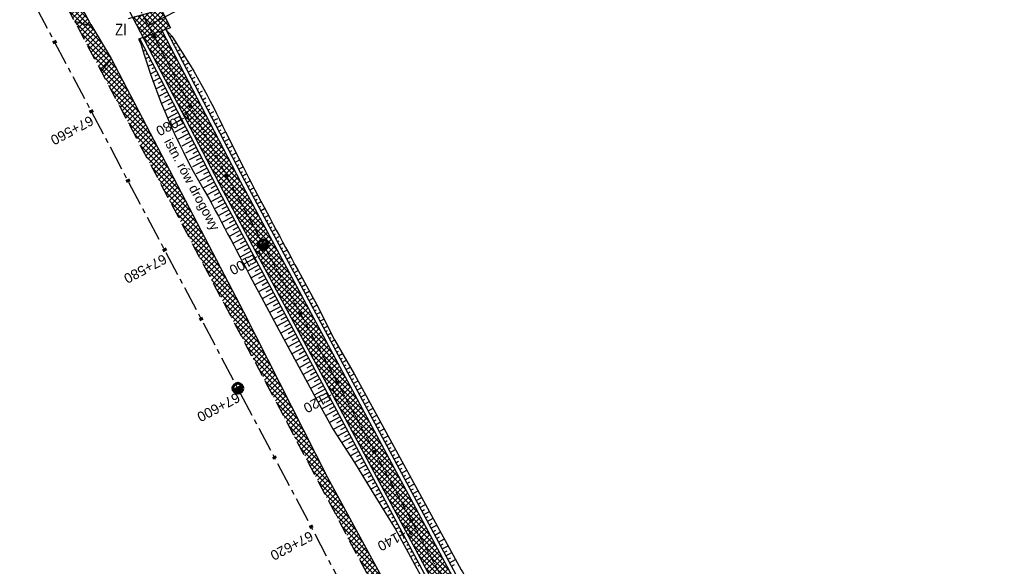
# Model space of a CAD drawing. Header units: metres. Extents: x 7529682 to 7533704, y 5721210 to 5727842.
# Tile 48 of 64: x 7530201 to 7530327, y 5726784 to 5726854. Entities that reach past the tile are written whole.
import ezdxf

# ---------------------------------------------------------------- set-up
doc = ezdxf.new("R2010")
doc.units = ezdxf.units.M
doc.linetypes.add('CENTER', pattern=[50.8, 31.75, -6.35, 6.35, -6.35])
doc.linetypes.add('HIDDEN', pattern=[9.525, 6.35, -3.175])
for name, color, linetype in [('C-DROGI-SYTUACJA-ETYKIETY', 7, 'Continuous'), ('D-hatch-pobocza', 131, 'Continuous'), ('D-hatch-zjazdy-BA', 244, 'Continuous'), ('D-hatch-zjazdy-kruszywo', 111, 'Continuous'), ('D-pobocza', 7, 'Continuous'), ('D-skarpa', 7, 'Continuous'), ('D-skarpa-kreskowanie', 7, 'Continuous')]:
    doc.layers.add(name, color=color, linetype=linetype)
doc.layers.add('D-hatch-ciag-pieszo-rowerowy', color=7, linetype='Continuous', lineweight=13, true_color=0xff9f80)
for name, color, linetype, lineweight in [('D-krawędzie', 7, 'Continuous', 30), ('D-obrzeża', 7, 'Continuous', 30), ('D-opisy', 7, 'Continuous', 30), ('D-oś', 10, 'CENTER', 30), ('D-zjazdy', 7, 'Continuous', 30), ('D-zjazdy-opis', 7, 'Continuous', 30)]:
    doc.layers.add(name, color=color, linetype=linetype, lineweight=lineweight)
doc.layers.add('poprzeczki', color=7, linetype='Continuous', true_color=0x0000c7)
doc.styles.add('2mm08', font='arial.ttf', dxfattribs={"width": 0.8})
doc.styles.get("Standard").update_dxf_attribs({"font": 'arial.ttf'})
pattern_1 = [(45, (0.87658, 0.48407), (-0.33675960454, 0.33675960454), []), (135, (0.87658, 0.48407), (-0.33675960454, -0.33675960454), [])]
pattern_2 = [(45, (0, 0), (-0.33675960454, 0.33675960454), []), (135, (0, 0), (-0.33675960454, -0.33675960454), [])]

# ---------------------------------------------------------------- blocks, each defined once
blk = doc.blocks.new('kilometraz')
at = {"linetype": 'ByBlock', "lineweight": -2}
blk.add_hatch(color=0, dxfattribs=at).paths.add_polyline_path([(0, -0.28125, 0.41421356), (0.28125, 0, 0.41421356), (0, 0.28125)])
at = {"color": 0, "linetype": 'ByBlock', "lineweight": -2}
blk.add_line((0, 0.28125), (0, -0.28125), dxfattribs=at)
blk.add_circle((0, 0), 0.28125, dxfattribs=at)
blk = doc.blocks.new('AeccTickLine')
at = {"color": 0, "linetype": 'ByBlock', "lineweight": -2}
blk.add_line((0, 1), (0, -1), dxfattribs=at)

msp = doc.modelspace()

# ---------------------------------------------------------------- hatches: boundary and pattern name
at = {"layer": 'D-hatch-ciag-pieszo-rowerowy'}
h = msp.add_hatch(dxfattribs=at)
h.set_pattern_fill('ANSI37', color=256, scale=0.15, style=0)
h.set_pattern_definition(pattern_1)
h.paths.add_polyline_path([(7530218.95, 5726852.81), (7530216.57, 5726851.96), (7530226.8, 5726832.32), (7530255.07, 5726779.69), (7530257.27, 5726780.87), (7530229.01, 5726833.49)])
at = {"layer": 'D-hatch-pobocza'}
h = msp.add_hatch(dxfattribs=at)
h.set_pattern_fill('ANSI37', color=256, scale=0.15, style=0)
h.set_pattern_definition(pattern_2)
h.paths.add_polyline_path([(7530159.28, 5726948.82), (7530146.43, 5726973.35), (7530133.18, 5726997.96), (7530120.77, 5727021.75), (7530102.37, 5727056.4), (7530093.4, 5727074.09), (7530092.05, 5727072.89), (7530098.69, 5727060.36), (7530132, 5726997.21), (7530163.82, 5726937.1), (7530204.08, 5726861.01), (7530207.77, 5726854.05), (7530209.4, 5726853.58), (7530209.84, 5726853.62), (7530193.42, 5726884.56), (7530185.31, 5726899.91), (7530173.06, 5726923.22)])
h = msp.add_hatch(dxfattribs=at)
h.set_pattern_fill('ANSI37', color=256, scale=0.15, style=0)
h.set_pattern_definition(pattern_2)
h.paths.add_polyline_path([(7530229.37, 5726816.95), (7530212.46, 5726849.28), (7530211.15, 5726847.67), (7530247.82, 5726778.44), (7530251.18, 5726772.19), (7530252.58, 5726772.94), (7530252.44, 5726773.19), (7530240.1, 5726795.81)])
at = {"layer": 'D-hatch-zjazdy-BA'}
h = msp.add_hatch(dxfattribs=at)
h.set_pattern_fill('ANSI37', color=256, scale=0.15, style=0)
h.set_pattern_definition(pattern_1)
h.paths.add_polyline_path([(7530218.82, 5726855.54), (7530215.22, 5726854.55), (7530216.57, 5726851.96), (7530220.03, 5726853.19)])
at = {"layer": 'D-hatch-zjazdy-kruszywo'}
h = msp.add_hatch(dxfattribs=at)
h.set_pattern_fill('ANSI37', color=256, scale=0.15, style=0)
h.set_pattern_definition(pattern_2)
h.paths.add_polyline_path([(7530209.84, 5726853.62), (7530209.4, 5726853.58), (7530207.77, 5726854.05), (7530211.15, 5726847.67), (7530212.46, 5726849.28)])

# ---------------------------------------------------------------- linework, layer by layer
at = {"layer": 'D-krawędzie', "linetype": 'HIDDEN', "ltscale": 0.3}
msp.add_lwpolyline([(7530204.08, 5726861.01), (7530247.82, 5726778.44), (7530252.22, 5726770.26), (7530259.74, 5726756.9), (7530263.78, 5726749.29), (7530270.2, 5726737.1), (7530272.43, 5726732.82), (7530276.01, 5726725.6), (7530279.7, 5726718.02), (7530284.5, 5726708.94), (7530291.38, 5726695.94), (7530296.05, 5726687.11), (7530304.46, 5726671.19), (7530316.6, 5726648.18), (7530333.06, 5726617.01), (7530350, 5726585.01), (7530367.26, 5726552.32), (7530385.76, 5726517.23), (7530404.05, 5726482.55)], dxfattribs=at)
at = {"layer": 'D-obrzeża'}
for points in [[(7530255.07, 5726779.69), (7530226.8, 5726832.32), (7530203.56, 5726876.95)], [(7530257.27, 5726780.87), (7530229.01, 5726833.49), (7530218.95, 5726852.81)]]:
    msp.add_lwpolyline(points, dxfattribs=at)
at = {"layer": 'D-oś', "ltscale": 0.03}
msp.add_lwpolyline([(7530204.67, 5726877.53), (7530227.91, 5726832.9), (7530259.1, 5726774.83, 0.063585), (7530264.99, 5726766.58), (7530268.47, 5726762.82, -0.065084), (7530272.97, 5726756.47), (7530281.42, 5726740.5, -0.065084), (7530284.14, 5726733.22), (7530284.89, 5726729.97, 0.064463), (7530289.36, 5726717.94), (7530322.48, 5726655), (7530339.92, 5726621.89), (7530356.84, 5726589.48), (7530379.81, 5726546.28), (7530402.95, 5726502), (7530424.44, 5726461.02)], format="xyb", dxfattribs=at)
at = {"layer": 'D-oś', "ltscale": 0.1}
msp.add_lwpolyline([(7530400.96, 5726480.91), (7530382.67, 5726515.6), (7530364.16, 5726550.68), (7530346.91, 5726583.37), (7530329.96, 5726615.38), (7530313.51, 5726646.55), (7530301.37, 5726669.55), (7530292.95, 5726685.47), (7530288.28, 5726694.3), (7530281.41, 5726707.3), (7530276.58, 5726716.44), (7530272.87, 5726724.05), (7530269.31, 5726731.23), (7530267.1, 5726735.47), (7530260.69, 5726747.65), (7530256.66, 5726755.22), (7530249.15, 5726768.57), (7530244.73, 5726776.79), (7530200.99, 5726859.38)], dxfattribs=at)
at = {"layer": 'D-pobocza'}
for points in [[(7530209.84, 5726853.62), (7530193.42, 5726884.56), (7530185.31, 5726899.91), (7530173.06, 5726923.22), (7530159.28, 5726948.82), (7530146.43, 5726973.35), (7530133.18, 5726997.96), (7530120.77, 5727021.75), (7530102.37, 5727056.4), (7530093.4, 5727074.09)], [(7530219.43, 5726852.98), (7530229.46, 5726833.72), (7530257.71, 5726781.11)], [(7530254.63, 5726779.45), (7530226.36, 5726832.09), (7530216.1, 5726851.79)], [(7530212.46, 5726849.28), (7530229.37, 5726816.95), (7530240.1, 5726795.81), (7530252.44, 5726773.19), (7530252.58, 5726772.94), (7530251.18, 5726772.19)]]:
    msp.add_lwpolyline(points, dxfattribs=at)
at = {"layer": 'D-skarpa', "linetype": 'Continuous'}
for points in [[(7530215.95, 5726851.74), (7530216.22, 5726851.18, 0.064979), (7530224.96, 5726831.37, -0.000026), (7530231.25, 5726819.51), (7530233.62, 5726815.1), (7530238.38, 5726806.31), (7530240.81, 5726801.94), (7530243.54, 5726797.73), (7530246.15, 5726793.45), (7530248.79, 5726789.2), (7530252.84, 5726781.67)], [(7530219.43, 5726852.98), (7530220.18, 5726852.12, -0.040689), (7530227.04, 5726839.91), (7530229.3, 5726835.45), (7530230.02, 5726834.01, 0.003974), (7530236.32, 5726822.23), (7530238.7, 5726817.83), (7530240.99, 5726813.39), (7530243.49, 5726809.05), (7530257.18, 5726784.01), (7530257.32, 5726783.76), (7530257.89, 5726782.73), (7530260.35, 5726778.38), (7530261.66, 5726776.2, 0.019416), (7530265.95, 5726770.82), (7530267.71, 5726769.1), (7530271.46, 5726765.59), (7530273.2, 5726763.82), (7530274.52, 5726762.3), (7530275.55, 5726760.66), (7530276.65, 5726758.56), (7530276.65, 5726758.56)]]:
    msp.add_lwpolyline(points, format="xyb", dxfattribs=at)
at = {"layer": 'D-skarpa-kreskowanie', "linetype": 'Continuous'}
for p, q in [((7530219.71, 5726852.44, 107.76), (7530219.81, 5726852.49, 107.68)), ((7530219.94, 5726851.99, 107.76), (7530220.18, 5726852.12, 107.58)), ((7530216.01, 5726851.61, 107.74), (7530216.08, 5726851.65, 107.68)), ((7530216.22, 5726851.16, 107.74), (7530216.38, 5726851.24, 107.63)), ((7530216.38, 5726850.67, 107.66), (7530216.5, 5726850.73, 107.65)), ((7530220.17, 5726851.55, 107.76), (7530220.31, 5726851.62, 107.66)), ((7530220.4, 5726851.11, 107.76), (7530220.71, 5726851.27, 107.53)), ((7530220.63, 5726850.66, 107.76), (7530220.8, 5726850.75, 107.63)), ((7530216.85, 5726850.35, 107.63), (7530216.53, 5726850.19, 107.58)), ((7530217.31, 5726849.47, 107.63), (7530216.83, 5726849.22, 107.41)), ((7530217.08, 5726849.91, 107.63), (7530216.88, 5726849.81, 107.56)), ((7530220.86, 5726850.22, 107.76), (7530221.23, 5726850.41, 107.48)), ((7530221.09, 5726849.78, 107.76), (7530221.29, 5726849.88, 107.61)), ((7530221.33, 5726849.33, 107.76), (7530221.76, 5726849.56, 107.43)), ((7530217.77, 5726848.58, 107.63), (7530217.13, 5726848.25, 107.24)), ((7530217.54, 5726849.02, 107.63), (7530217.26, 5726848.88, 107.48)), ((7530218, 5726848.14, 107.63), (7530217.64, 5726847.95, 107.39)), ((7530221.56, 5726848.89, 107.76), (7530221.79, 5726849.01, 107.58)), ((7530221.79, 5726848.45, 107.76), (7530222.28, 5726848.7, 107.38)), ((7530222.02, 5726848, 107.76), (7530222.26, 5726848.13, 107.57)), ((7530218.23, 5726847.69, 107.63), (7530217.43, 5726847.28, 107.07)), ((7530218.46, 5726847.25, 107.63), (7530218.02, 5726847.02, 107.31)), ((7530222.25, 5726847.56, 107.76), (7530222.74, 5726847.81, 107.39)), ((7530222.48, 5726847.12, 107.76), (7530222.72, 5726847.24, 107.57)), ((7530222.71, 5726846.67, 107.76), (7530223.19, 5726846.92, 107.4)), ((7530218.69, 5726846.81, 107.63), (7530217.74, 5726846.31, 106.91)), ((7530219.16, 5726845.92, 107.63), (7530218.12, 5726845.38, 106.85)), ((7530218.93, 5726846.36, 107.63), (7530218.43, 5726846.1, 107.25)), ((7530222.94, 5726846.23, 107.75), (7530223.18, 5726846.35, 107.58)), ((7530223.17, 5726845.78, 107.75), (7530223.64, 5726846.03, 107.4)), ((7530219.62, 5726845.03, 107.63), (7530218.5, 5726844.45, 106.78)), ((7530219.39, 5726845.48, 107.63), (7530218.85, 5726845.19, 107.22)), ((7530219.85, 5726844.59, 107.62), (7530219.27, 5726844.29, 107.19)), ((7530223.4, 5726845.34, 107.75), (7530223.64, 5726845.46, 107.58)), ((7530223.63, 5726844.9, 107.75), (7530224.09, 5726845.14, 107.41)), ((7530223.87, 5726844.45, 107.75), (7530224.09, 5726844.57, 107.58)), ((7530220.08, 5726844.15, 107.62), (7530218.88, 5726843.52, 106.72)), ((7530220.54, 5726843.26, 107.62), (7530219.26, 5726842.59, 106.66)), ((7530220.31, 5726843.7, 107.62), (7530219.69, 5726843.38, 107.16)), ((7530224.1, 5726844.01, 107.75), (7530224.55, 5726844.25, 107.41)), ((7530224.33, 5726843.57, 107.75), (7530224.56, 5726843.69, 107.58)), ((7530224.56, 5726843.12, 107.75), (7530225.05, 5726843.38, 107.38)), ((7530221, 5726842.37, 107.62), (7530219.64, 5726841.66, 106.6)), ((7530220.77, 5726842.81, 107.62), (7530220.11, 5726842.47, 107.12)), ((7530221.24, 5726841.93, 107.62), (7530220.55, 5726841.57, 107.11)), ((7530224.79, 5726842.68, 107.75), (7530225.04, 5726842.81, 107.56)), ((7530225.02, 5726842.24, 107.75), (7530225.55, 5726842.51, 107.36)), ((7530225.25, 5726841.79, 107.75), (7530225.52, 5726841.94, 107.55)), ((7530221.47, 5726841.48, 107.62), (7530220.1, 5726840.77, 106.59)), ((7530221.93, 5726840.6, 107.62), (7530220.56, 5726839.88, 106.59)), ((7530221.7, 5726841.04, 107.62), (7530221.01, 5726840.68, 107.11)), ((7530225.48, 5726841.35, 107.75), (7530226.05, 5726841.64, 107.33)), ((7530225.71, 5726840.91, 107.75), (7530226, 5726841.06, 107.53)), ((7530225.94, 5726840.46, 107.75), (7530226.55, 5726840.78, 107.3)), ((7530222.39, 5726839.71, 107.62), (7530221.02, 5726839, 106.59)), ((7530222.16, 5726840.15, 107.62), (7530221.47, 5726839.8, 107.1)), ((7530226.18, 5726840.02, 107.75), (7530226.49, 5726840.18, 107.52)), ((7530226.41, 5726839.58, 107.75), (7530227.05, 5726839.91, 107.27)), ((7530226.64, 5726839.13, 107.75), (7530226.95, 5726839.3, 107.51)), ((7530222.85, 5726838.82, 107.62), (7530221.48, 5726838.11, 106.58)), ((7530222.62, 5726839.27, 107.62), (7530221.93, 5726838.91, 107.1)), ((7530223.08, 5726838.38, 107.62), (7530222.39, 5726838.02, 107.1)), ((7530226.87, 5726838.69, 107.75), (7530227.5, 5726839.02, 107.27)), ((7530227.1, 5726838.25, 107.75), (7530227.41, 5726838.41, 107.51)), ((7530227.33, 5726837.8, 107.75), (7530227.95, 5726838.12, 107.28)), ((7530223.31, 5726837.94, 107.62), (7530221.94, 5726837.22, 106.58)), ((7530223.78, 5726837.05, 107.62), (7530222.39, 5726836.33, 106.58)), ((7530223.55, 5726837.49, 107.62), (7530222.86, 5726837.13, 107.1)), ((7530227.56, 5726837.36, 107.75), (7530227.87, 5726837.52, 107.52)), ((7530227.79, 5726836.92, 107.75), (7530228.4, 5726837.23, 107.29)), ((7530224.24, 5726836.16, 107.62), (7530222.85, 5726835.44, 106.58)), ((7530224.01, 5726836.61, 107.62), (7530223.32, 5726836.25, 107.1)), ((7530224.47, 5726835.72, 107.62), (7530223.78, 5726835.36, 107.09)), ((7530228.02, 5726836.47, 107.74), (7530228.32, 5726836.63, 107.52)), ((7530228.25, 5726836.03, 107.74), (7530228.85, 5726836.34, 107.3)), ((7530228.49, 5726835.59, 107.74), (7530228.78, 5726835.74, 107.52)), ((7530224.7, 5726835.28, 107.62), (7530223.31, 5726834.55, 106.57)), ((7530225.16, 5726834.39, 107.61), (7530223.77, 5726833.67, 106.57)), ((7530224.93, 5726834.83, 107.61), (7530224.24, 5726834.47, 107.09)), ((7530228.72, 5726835.14, 107.74), (7530229.3, 5726835.45, 107.3)), ((7530228.95, 5726834.7, 107.74), (7530229.24, 5726834.85, 107.53)), ((7530229.18, 5726834.25, 107.74), (7530229.75, 5726834.55, 107.31)), ((7530225.62, 5726833.5, 107.61), (7530224.23, 5726832.78, 106.57)), ((7530225.39, 5726833.95, 107.61), (7530224.7, 5726833.58, 107.09)), ((7530225.85, 5726833.06, 107.61), (7530225.16, 5726832.7, 107.09)), ((7530229.41, 5726833.81, 107.74), (7530229.69, 5726833.96, 107.53)), ((7530229.64, 5726833.37, 107.74), (7530230.2, 5726833.67, 107.32)), ((7530229.88, 5726832.93, 107.74), (7530230.15, 5726833.08, 107.53)), ((7530226.09, 5726832.62, 107.61), (7530224.69, 5726831.89, 106.56)), ((7530226.32, 5726832.17, 107.61), (7530225.62, 5726831.81, 107.09)), ((7530230.12, 5726832.49, 107.74), (7530230.66, 5726832.78, 107.33)), ((7530230.35, 5726832.05, 107.74), (7530230.62, 5726832.19, 107.54)), ((7530230.59, 5726831.61, 107.74), (7530231.12, 5726831.89, 107.34)), ((7530226.55, 5726831.73, 107.61), (7530225.16, 5726830.98, 106.56)), ((7530227.03, 5726830.85, 107.61), (7530225.63, 5726830.1, 106.56)), ((7530226.79, 5726831.29, 107.61), (7530226.09, 5726830.92, 107.09)), ((7530230.83, 5726831.17, 107.74), (7530231.09, 5726831.31, 107.54)), ((7530231.06, 5726830.73, 107.74), (7530231.58, 5726831, 107.35)), ((7530227.5, 5726829.97, 107.61), (7530226.11, 5726829.22, 106.56)), ((7530227.26, 5726830.41, 107.61), (7530226.57, 5726830.04, 107.08)), ((7530227.74, 5726829.53, 107.61), (7530227.04, 5726829.15, 107.08)), ((7530231.3, 5726830.29, 107.74), (7530231.56, 5726830.42, 107.55)), ((7530231.54, 5726829.85, 107.74), (7530232.04, 5726830.12, 107.35)), ((7530231.77, 5726829.41, 107.74), (7530232.03, 5726829.54, 107.55)), ((7530232.01, 5726828.97, 107.74), (7530232.51, 5726829.23, 107.36)), ((7530227.97, 5726829.09, 107.61), (7530226.58, 5726828.34, 106.55)), ((7530228.44, 5726828.21, 107.61), (7530227.05, 5726827.46, 106.55)), ((7530228.21, 5726828.65, 107.61), (7530227.51, 5726828.27, 107.08)), ((7530232.25, 5726828.52, 107.74), (7530232.5, 5726828.66, 107.55)), ((7530232.48, 5726828.08, 107.74), (7530232.98, 5726828.35, 107.36)), ((7530228.92, 5726827.33, 107.61), (7530227.52, 5726826.57, 106.55)), ((7530228.68, 5726827.77, 107.61), (7530227.98, 5726827.39, 107.08)), ((7530229.15, 5726826.89, 107.61), (7530228.45, 5726826.51, 107.08)), ((7530232.72, 5726827.64, 107.74), (7530232.97, 5726827.78, 107.55)), ((7530232.96, 5726827.2, 107.74), (7530233.44, 5726827.47, 107.37)), ((7530233.19, 5726826.76, 107.73), (7530233.44, 5726826.89, 107.55)), ((7530229.39, 5726826.45, 107.61), (7530227.99, 5726825.69, 106.55)), ((7530229.86, 5726825.56, 107.61), (7530228.46, 5726824.81, 106.54)), ((7530229.63, 5726826, 107.61), (7530228.93, 5726825.63, 107.07)), ((7530233.43, 5726826.32, 107.73), (7530233.91, 5726826.58, 107.37)), ((7530233.67, 5726825.88, 107.73), (7530233.91, 5726826.01, 107.55)), ((7530233.9, 5726825.44, 107.73), (7530234.4, 5726825.71, 107.36)), ((7530230.34, 5726824.68, 107.6), (7530228.93, 5726823.93, 106.54)), ((7530230.1, 5726825.12, 107.6), (7530229.4, 5726824.75, 107.07)), ((7530230.57, 5726824.24, 107.6), (7530229.87, 5726823.86, 107.07)), ((7530234.14, 5726825, 107.73), (7530234.39, 5726825.13, 107.54)), ((7530234.38, 5726824.56, 107.73), (7530234.88, 5726824.83, 107.35)), ((7530234.61, 5726824.12, 107.73), (7530234.87, 5726824.26, 107.54)), ((7530230.81, 5726823.8, 107.6), (7530229.4, 5726823.04, 106.53)), ((7530231.05, 5726823.36, 107.6), (7530230.34, 5726822.98, 107.07)), ((7530234.85, 5726823.68, 107.73), (7530235.36, 5726823.96, 107.34)), ((7530235.09, 5726823.24, 107.73), (7530235.35, 5726823.38, 107.53)), ((7530235.32, 5726822.8, 107.73), (7530235.85, 5726823.08, 107.33)), ((7530231.28, 5726822.92, 107.6), (7530229.86, 5726822.16, 106.53)), ((7530231.76, 5726822.04, 107.6), (7530230.33, 5726821.27, 106.52)), ((7530231.52, 5726822.48, 107.6), (7530230.81, 5726822.1, 107.06)), ((7530235.56, 5726822.36, 107.73), (7530235.83, 5726822.5, 107.53)), ((7530235.8, 5726821.92, 107.73), (7530236.33, 5726822.21, 107.32)), ((7530232.23, 5726821.16, 107.6), (7530230.79, 5726820.39, 106.51)), ((7530231.99, 5726821.6, 107.6), (7530231.28, 5726821.21, 107.06)), ((7530232.47, 5726820.72, 107.6), (7530231.74, 5726820.33, 107.05)), ((7530236.03, 5726821.48, 107.73), (7530236.3, 5726821.62, 107.53)), ((7530236.27, 5726821.04, 107.73), (7530236.81, 5726821.33, 107.32)), ((7530236.51, 5726820.6, 107.73), (7530236.78, 5726820.74, 107.52)), ((7530236.74, 5726820.16, 107.73), (7530237.28, 5726820.45, 107.32)), ((7530232.7, 5726820.28, 107.6), (7530231.26, 5726819.5, 106.5)), ((7530233.18, 5726819.4, 107.6), (7530231.73, 5726818.62, 106.5)), ((7530232.94, 5726819.84, 107.6), (7530232.22, 5726819.45, 107.05)), ((7530236.98, 5726819.72, 107.73), (7530237.25, 5726819.86, 107.52)), ((7530237.22, 5726819.27, 107.73), (7530237.76, 5726819.57, 107.32)), ((7530233.65, 5726818.52, 107.6), (7530232.2, 5726817.74, 106.5)), ((7530233.41, 5726818.96, 107.6), (7530232.69, 5726818.57, 107.05)), ((7530233.89, 5726818.08, 107.6), (7530233.16, 5726817.69, 107.05)), ((7530237.45, 5726818.83, 107.73), (7530237.72, 5726818.98, 107.52)), ((7530237.69, 5726818.39, 107.73), (7530238.23, 5726818.69, 107.31)), ((7530237.93, 5726817.95, 107.73), (7530238.2, 5726818.1, 107.52)), ((7530234.12, 5726817.64, 107.6), (7530232.67, 5726816.86, 106.5)), ((7530234.6, 5726816.75, 107.6), (7530233.15, 5726815.98, 106.5)), ((7530234.36, 5726817.19, 107.6), (7530233.64, 5726816.81, 107.05)), ((7530238.16, 5726817.51, 107.72), (7530238.71, 5726817.81, 107.31)), ((7530238.4, 5726817.07, 107.72), (7530238.67, 5726817.22, 107.52)), ((7530238.63, 5726816.63, 107.72), (7530239.17, 5726816.92, 107.32)), ((7530235.07, 5726815.87, 107.6), (7530233.62, 5726815.1, 106.5)), ((7530234.83, 5726816.31, 107.6), (7530234.11, 5726815.92, 107.05)), ((7530235.31, 5726815.43, 107.59), (7530234.58, 5726815.04, 107.05)), ((7530238.87, 5726816.19, 107.72), (7530239.13, 5726816.33, 107.52)), ((7530239.11, 5726815.75, 107.72), (7530239.63, 5726816.03, 107.33)), ((7530239.34, 5726815.31, 107.72), (7530239.6, 5726815.45, 107.53)), ((7530235.54, 5726814.99, 107.59), (7530234.1, 5726814.22, 106.5)), ((7530235.78, 5726814.55, 107.59), (7530235.06, 5726814.16, 107.05)), ((7530239.58, 5726814.87, 107.72), (7530240.08, 5726815.14, 107.34)), ((7530239.82, 5726814.43, 107.72), (7530240.07, 5726814.56, 107.53)), ((7530240.05, 5726813.99, 107.72), (7530240.54, 5726814.25, 107.35)), ((7530236.02, 5726814.11, 107.59), (7530234.57, 5726813.34, 106.5)), ((7530236.49, 5726813.23, 107.59), (7530235.05, 5726812.46, 106.5)), ((7530236.25, 5726813.67, 107.59), (7530235.53, 5726813.28, 107.05)), ((7530240.29, 5726813.55, 107.72), (7530240.53, 5726813.68, 107.54)), ((7530240.53, 5726813.11, 107.72), (7530241, 5726813.36, 107.36)), ((7530236.96, 5726812.35, 107.59), (7530235.53, 5726811.58, 106.5)), ((7530236.73, 5726812.79, 107.59), (7530236.01, 5726812.4, 107.05)), ((7530237.2, 5726811.91, 107.59), (7530236.48, 5726811.52, 107.05)), ((7530240.76, 5726812.67, 107.72), (7530241.01, 5726812.8, 107.53)), ((7530241, 5726812.23, 107.72), (7530241.5, 5726812.5, 107.34)), ((7530241.24, 5726811.79, 107.72), (7530241.5, 5726811.93, 107.52)), ((7530241.47, 5726811.35, 107.72), (7530242, 5726811.63, 107.32)), ((7530237.44, 5726811.47, 107.59), (7530236, 5726810.7, 106.51)), ((7530237.91, 5726810.59, 107.59), (7530236.48, 5726809.82, 106.51)), ((7530237.67, 5726811.03, 107.59), (7530236.96, 5726810.64, 107.05)), ((7530241.71, 5726810.91, 107.72), (7530241.98, 5726811.05, 107.51)), ((7530241.95, 5726810.47, 107.72), (7530242.5, 5726810.76, 107.3)), ((7530238.38, 5726809.71, 107.59), (7530236.96, 5726808.94, 106.51)), ((7530238.14, 5726810.15, 107.59), (7530237.43, 5726809.76, 107.05)), ((7530238.62, 5726809.27, 107.59), (7530237.91, 5726808.88, 107.05)), ((7530242.18, 5726810.02, 107.72), (7530242.47, 5726810.18, 107.5)), ((7530242.42, 5726809.58, 107.72), (7530243, 5726809.9, 107.27)), ((7530242.66, 5726809.14, 107.72), (7530242.96, 5726809.3, 107.49)), ((7530238.85, 5726808.83, 107.59), (7530237.43, 5726808.06, 106.51)), ((7530239.33, 5726807.94, 107.59), (7530237.91, 5726807.18, 106.51)), ((7530239.09, 5726808.39, 107.59), (7530238.38, 5726808, 107.05)), ((7530242.89, 5726808.7, 107.72), (7530243.5, 5726809.03, 107.25)), ((7530243.13, 5726808.26, 107.72), (7530243.44, 5726808.43, 107.48)), ((7530243.37, 5726807.82, 107.71), (7530243.98, 5726808.15, 107.25)), ((7530239.8, 5726807.06, 107.59), (7530238.38, 5726806.3, 106.51)), ((7530239.56, 5726807.5, 107.59), (7530238.86, 5726807.12, 107.05)), ((7530240.04, 5726806.62, 107.59), (7530239.33, 5726806.24, 107.05)), ((7530243.6, 5726807.38, 107.71), (7530243.91, 5726807.55, 107.48)), ((7530243.84, 5726806.94, 107.71), (7530244.46, 5726807.28, 107.24)), ((7530244.08, 5726806.5, 107.71), (7530244.39, 5726806.67, 107.48)), ((7530240.27, 5726806.18, 107.58), (7530238.87, 5726805.43, 106.52)), ((7530240.51, 5726805.74, 107.58), (7530239.81, 5726805.37, 107.06)), ((7530244.31, 5726806.06, 107.71), (7530244.94, 5726806.4, 107.24)), ((7530244.55, 5726805.62, 107.71), (7530244.87, 5726805.79, 107.47)), ((7530244.79, 5726805.18, 107.71), (7530245.42, 5726805.52, 107.23)), ((7530240.75, 5726805.3, 107.58), (7530239.36, 5726804.56, 106.53)), ((7530241.22, 5726804.42, 107.58), (7530239.84, 5726803.68, 106.54)), ((7530240.98, 5726804.86, 107.58), (7530240.29, 5726804.49, 107.06)), ((7530245.02, 5726804.74, 107.71), (7530245.34, 5726804.91, 107.47)), ((7530245.26, 5726804.3, 107.71), (7530245.9, 5726804.64, 107.22)), ((7530241.69, 5726803.54, 107.58), (7530240.33, 5726802.81, 106.55)), ((7530241.46, 5726803.98, 107.58), (7530240.77, 5726803.61, 107.06)), ((7530241.93, 5726803.1, 107.58), (7530241.25, 5726802.73, 107.07)), ((7530245.5, 5726803.86, 107.71), (7530245.82, 5726804.03, 107.47)), ((7530245.73, 5726803.42, 107.71), (7530246.38, 5726803.77, 107.22)), ((7530245.97, 5726802.98, 107.71), (7530246.3, 5726803.15, 107.46)), ((7530246.21, 5726802.54, 107.71), (7530246.86, 5726802.89, 107.21)), ((7530242.17, 5726802.66, 107.58), (7530240.82, 5726801.93, 106.56)), ((7530242.64, 5726801.78, 107.58), (7530241.36, 5726801.09, 106.61)), ((7530242.4, 5726802.22, 107.58), (7530241.75, 5726801.87, 107.08)), ((7530246.44, 5726802.1, 107.71), (7530246.77, 5726802.27, 107.46)), ((7530246.68, 5726801.66, 107.71), (7530247.34, 5726802.01, 107.21)), ((7530243.11, 5726800.9, 107.58), (7530241.91, 5726800.25, 106.67)), ((7530242.88, 5726801.34, 107.58), (7530242.26, 5726801, 107.11)), ((7530243.35, 5726800.46, 107.58), (7530242.76, 5726800.14, 107.14)), ((7530246.92, 5726801.21, 107.71), (7530247.25, 5726801.39, 107.46)), ((7530247.15, 5726800.77, 107.71), (7530247.82, 5726801.13, 107.2)), ((7530247.39, 5726800.33, 107.71), (7530247.72, 5726800.51, 107.45)), ((7530243.59, 5726800.02, 107.58), (7530242.45, 5726799.41, 106.72)), ((7530244.06, 5726799.13, 107.58), (7530243, 5726798.56, 106.77)), ((7530243.82, 5726799.58, 107.58), (7530243.27, 5726799.28, 107.16)), ((7530247.63, 5726799.89, 107.71), (7530248.3, 5726800.26, 107.2)), ((7530247.86, 5726799.45, 107.71), (7530248.2, 5726799.64, 107.45)), ((7530248.1, 5726799.01, 107.71), (7530248.78, 5726799.38, 107.19)), ((7530244.53, 5726798.25, 107.58), (7530243.54, 5726797.72, 106.83)), ((7530244.3, 5726798.69, 107.58), (7530243.78, 5726798.42, 107.19)), ((7530244.77, 5726797.81, 107.58), (7530244.29, 5726797.55, 107.21)), ((7530248.33, 5726798.57, 107.71), (7530248.68, 5726798.76, 107.45)), ((7530248.57, 5726798.13, 107.7), (7530249.26, 5726798.5, 107.18)), ((7530248.81, 5726797.69, 107.7), (7530249.15, 5726797.88, 107.44)), ((7530245.01, 5726797.37, 107.58), (7530244.06, 5726796.87, 106.86)), ((7530245.24, 5726796.93, 107.58), (7530244.78, 5726796.69, 107.23)), ((7530249.04, 5726797.25, 107.7), (7530249.74, 5726797.62, 107.18)), ((7530249.28, 5726796.81, 107.7), (7530249.63, 5726797, 107.44)), ((7530249.52, 5726796.37, 107.7), (7530250.22, 5726796.75, 107.17)), ((7530245.48, 5726796.49, 107.57), (7530244.59, 5726796.01, 106.9)), ((7530245.95, 5726795.61, 107.57), (7530245.11, 5726795.16, 106.93)), ((7530245.72, 5726796.05, 107.57), (7530245.28, 5726795.82, 107.25)), ((7530249.75, 5726795.93, 107.7), (7530250.11, 5726796.12, 107.44)), ((7530249.99, 5726795.49, 107.7), (7530250.7, 5726795.87, 107.17)), ((7530246.43, 5726794.73, 107.57), (7530245.63, 5726794.3, 106.97)), ((7530246.19, 5726795.17, 107.57), (7530245.78, 5726794.95, 107.26)), ((7530246.66, 5726794.29, 107.57), (7530246.28, 5726794.08, 107.28)), ((7530250.23, 5726795.05, 107.7), (7530250.58, 5726795.24, 107.43)), ((7530250.46, 5726794.61, 107.7), (7530251.18, 5726794.99, 107.16)), ((7530250.7, 5726794.17, 107.7), (7530251.06, 5726794.36, 107.43)), ((7530250.94, 5726793.73, 107.7), (7530251.66, 5726794.11, 107.15)), ((7530246.9, 5726793.85, 107.57), (7530246.15, 5726793.45, 107)), ((7530247.37, 5726792.97, 107.57), (7530246.68, 5726792.6, 107.05)), ((7530247.14, 5726793.41, 107.57), (7530246.77, 5726793.21, 107.3)), ((7530251.17, 5726793.29, 107.7), (7530251.54, 5726793.48, 107.43)), ((7530251.41, 5726792.85, 107.7), (7530252.14, 5726793.24, 107.15)), ((7530247.84, 5726792.09, 107.57), (7530247.21, 5726791.74, 107.09)), ((7530247.61, 5726792.53, 107.57), (7530247.28, 5726792.35, 107.32)), ((7530248.08, 5726791.65, 107.57), (7530247.78, 5726791.48, 107.34)), ((7530251.65, 5726792.41, 107.7), (7530252.01, 5726792.6, 107.42)), ((7530251.88, 5726791.96, 107.7), (7530252.62, 5726792.36, 107.14)), ((7530252.12, 5726791.52, 107.7), (7530252.49, 5726791.72, 107.42)), ((7530252.36, 5726791.08, 107.7), (7530253.1, 5726791.48, 107.14)), ((7530248.32, 5726791.21, 107.57), (7530247.73, 5726790.89, 107.13)), ((7530248.79, 5726790.33, 107.57), (7530248.26, 5726790.04, 107.17)), ((7530248.55, 5726790.77, 107.57), (7530248.28, 5726790.62, 107.36)), ((7530252.59, 5726790.64, 107.7), (7530252.96, 5726790.84, 107.42)), ((7530252.83, 5726790.2, 107.7), (7530253.58, 5726790.6, 107.13)), ((7530249.03, 5726789.88, 107.57), (7530248.78, 5726789.75, 107.38)), ((7530249.26, 5726789.44, 107.57), (7530248.79, 5726789.19, 107.21)), ((7530249.5, 5726789, 107.57), (7530249.26, 5726788.88, 107.39)), ((7530253.07, 5726789.76, 107.7), (7530253.44, 5726789.96, 107.41)), ((7530253.3, 5726789.32, 107.7), (7530254.06, 5726789.73, 107.13)), ((7530253.54, 5726788.88, 107.7), (7530253.92, 5726789.08, 107.41)), ((7530249.74, 5726788.56, 107.57), (7530249.27, 5726788.31, 107.21)), ((7530249.97, 5726788.12, 107.57), (7530249.74, 5726788, 107.39)), ((7530253.78, 5726788.44, 107.69), (7530254.54, 5726788.85, 107.12)), ((7530254.01, 5726788, 107.69), (7530254.39, 5726788.21, 107.41)), ((7530254.25, 5726787.56, 107.69), (7530255.02, 5726787.97, 107.11)), ((7530250.21, 5726787.68, 107.57), (7530249.74, 5726787.43, 107.21)), ((7530250.45, 5726787.24, 107.57), (7530250.21, 5726787.12, 107.39)), ((7530250.68, 5726786.8, 107.56), (7530250.21, 5726786.55, 107.21)), ((7530254.49, 5726787.12, 107.69), (7530254.87, 5726787.33, 107.4)), ((7530254.72, 5726786.68, 107.69), (7530255.5, 5726787.09, 107.11)), ((7530254.96, 5726786.24, 107.69), (7530255.35, 5726786.45, 107.4)), ((7530250.92, 5726786.36, 107.56), (7530250.69, 5726786.23, 107.39)), ((7530251.16, 5726785.92, 107.56), (7530250.69, 5726785.67, 107.21)), ((7530251.39, 5726785.48, 107.56), (7530251.16, 5726785.35, 107.39)), ((7530255.2, 5726785.8, 107.69), (7530255.97, 5726786.22, 107.1)), ((7530255.43, 5726785.36, 107.69), (7530255.82, 5726785.57, 107.4)), ((7530255.67, 5726784.92, 107.69), (7530256.45, 5726785.34, 107.1)), ((7530251.63, 5726785.04, 107.56), (7530251.16, 5726784.79, 107.21)), ((7530251.87, 5726784.6, 107.56), (7530251.63, 5726784.47, 107.38)), ((7530255.91, 5726784.48, 107.69), (7530256.3, 5726784.69, 107.39))]:
    msp.add_line(p, q, dxfattribs=at)
at = {"layer": 'D-zjazdy', "lineweight": 25}
msp.add_lwpolyline([(7530214.65, 5726854.4), (7530218.82, 5726855.54), (7530220.03, 5726853.19), (7530215.95, 5726851.74)], dxfattribs=at)
at = {"layer": 'D-zjazdy', "linetype": 'ByBlock', "lineweight": 25}
msp.add_lwpolyline([(7530207.76, 5726854.05), (7530209.4, 5726853.58), (7530209.84, 5726853.62), (7530212.46, 5726849.28), (7530211.15, 5726847.67)], dxfattribs=at)
at = {"layer": 'D-zjazdy-opis', "linetype": 'Continuous', "lineweight": 30}
msp.add_line((7530217.18, 5726853.51), (7530244.71, 5726867.85), dxfattribs=at)

# ---------------------------------------------------------------- block references
at = {"layer": 'C-DROGI-SYTUACJA-ETYKIETY', "color": 7, "linetype": 'Continuous', "lineweight": 60, "xscale": 0.25, "yscale": 0.25, "zscale": 0.25, "rotation": 297.9096442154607}
for p in [(7530205.22, 5726851.38), (7530209.91, 5726842.54), (7530214.59, 5726833.7), (7530219.27, 5726824.87), (7530223.95, 5726816.03), (7530233.31, 5726798.36), (7530237.99, 5726789.52)]:
    msp.add_blockref('AeccTickLine', p, dxfattribs=at)
at = {"layer": 'C-DROGI-SYTUACJA-ETYKIETY', "color": 10, "linetype": 'Continuous', "lineweight": 60, "xscale": 2.249999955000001, "yscale": 2.249999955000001, "zscale": 2.249999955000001, "rotation": 297.9096442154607}
msp.add_blockref('kilometraz', (7530228.63, 5726807.19), dxfattribs=at)
at = {"layer": 'poprzeczki', "color": 7, "linetype": 'Continuous', "lineweight": 60, "xscale": 0.25, "yscale": 0.25, "zscale": 0.25}
for p, rotation in [((7530217.92, 5726852.07), 297.5128242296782), ((7530222.54, 5726843.21), 297.5128242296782), ((7530227.16, 5726834.34), 297.5128242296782), ((7530236.61, 5726816.71), 298.240082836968), ((7530241.34, 5726807.9), 298.240082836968), ((7530246.07, 5726799.09), 298.240082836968), ((7530250.8, 5726790.28), 298.240082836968)]:
    msp.add_blockref('AeccTickLine', p, dxfattribs=dict(at, rotation=rotation))
at = {"layer": 'poprzeczki', "color": 10, "linetype": 'Continuous', "lineweight": 60, "xscale": 2.249999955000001, "yscale": 2.249999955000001, "zscale": 2.249999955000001, "rotation": 298.240082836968}
msp.add_blockref('kilometraz', (7530231.88, 5726825.52), dxfattribs=at)

# ---------------------------------------------------------------- texts
at = {"layer": 'C-DROGI-SYTUACJA-ETYKIETY', "color": 7}
for s, rotation, p in [('67+560', 207.9096, (7530209.75, 5726842.03)), ('1+080', 207.5128, (7530222.38, 5726842.7)), ('67+580', 207.9096, (7530219.11, 5726824.36)), ('1+100', 208.2401, (7530231.72, 5726825.01)), ('67+600', 207.9096, (7530228.47, 5726806.69)), ('1+120', 208.2401, (7530241.19, 5726807.39)), ('1+140', 208.2401, (7530250.65, 5726789.77)), ('67+620', 207.9096, (7530237.83, 5726789.01))]:
    msp.add_text(s, height=1.25, rotation=rotation, dxfattribs=at).set_placement(p)
at = {"layer": 'D-opisy'}
msp.add_text('istn. rów drogowy', height=1.2, rotation=298.1037, dxfattribs=at).set_placement((7530219.17, 5726838.7))
at = {"layer": 'D-zjazdy-opis', "style": '2mm08', "width": 0.8}
msp.add_text('ZI', height=1.5, dxfattribs=at).set_placement((7530212.95, 5726852.22))

doc.saveas('drawing.dxf')
